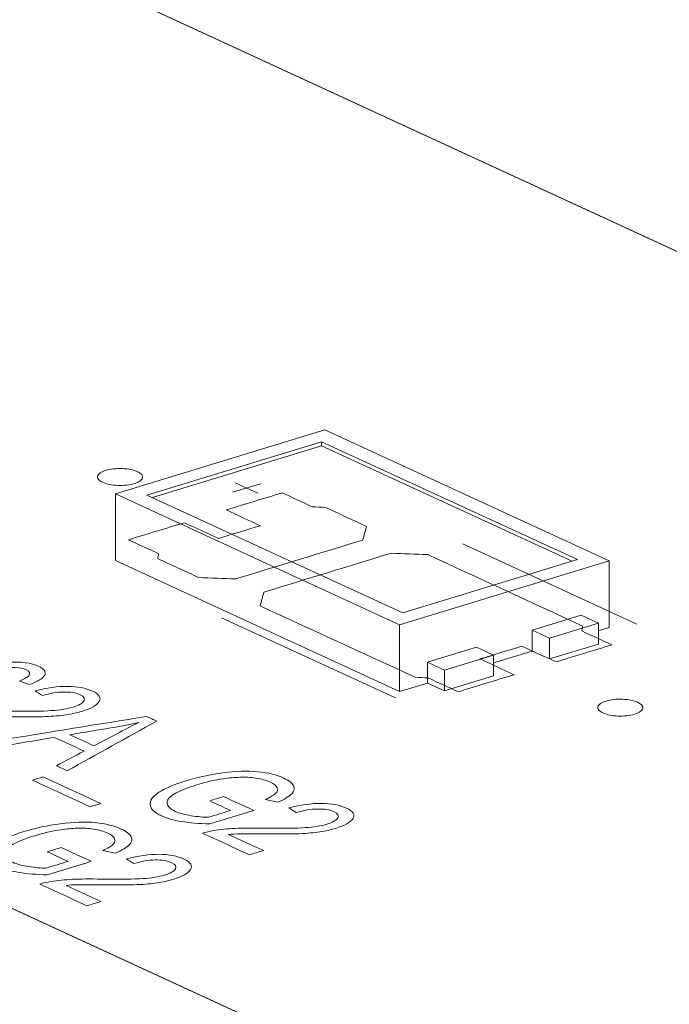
# Model space of a CAD drawing. Header units: inches. Extents: x -36 to 647, y 177 to 609.
# Tile 22 of 123: x 147.63 to 154.84, y 328.23 to 339.17. Entities that reach past the tile are written whole.
import ezdxf

# ---------------------------------------------------------------- set-up
doc = ezdxf.new("R2010")
doc.units = ezdxf.units.IN
doc.header["$MEASUREMENT"] = 0
doc.layers.add('1', color=7, linetype='Continuous')

# ---------------------------------------------------------------- blocks, each defined once
blk = doc.blocks.new('block 3516')
at = {"layer": '1', "color": 155, "lineweight": 18, "true_color": 0x4c7299}
blk.add_lwpolyline([(153.319, 332.391), (153.509, 332.303)], dxfattribs=at)
blk = doc.blocks.new('block 3742')
at = {"layer": '1', "color": 155, "lineweight": 18, "true_color": 0x4c7299}
blk.add_lwpolyline([(151.882, 332.582), (149.041, 333.892)], dxfattribs=at)
blk = doc.blocks.new('block 3743')
at = {"layer": '1', "color": 155, "lineweight": 18, "true_color": 0x4c7299}
blk.add_lwpolyline([(153.821, 333.175), (151.882, 332.582)], dxfattribs=at)
blk = doc.blocks.new('block 3744')
at = {"layer": '1', "color": 155, "lineweight": 18, "true_color": 0x4c7299}
blk.add_lwpolyline([(150.98, 334.485), (153.821, 333.175)], dxfattribs=at)
blk = doc.blocks.new('block 3745')
at = {"layer": '1', "color": 155, "lineweight": 18, "true_color": 0x4c7299}
blk.add_lwpolyline([(151.017, 334.617), (148.69, 333.906)], dxfattribs=at)
blk = doc.blocks.new('block 3746')
at = {"layer": '1', "color": 155, "lineweight": 18, "true_color": 0x4c7299}
blk.add_lwpolyline([(148.69, 333.906), (151.846, 332.45)], dxfattribs=at)
blk = doc.blocks.new('block 3747')
at = {"layer": '1', "color": 155, "lineweight": 18, "true_color": 0x4c7299}
blk.add_lwpolyline([(151.846, 332.45), (154.173, 333.161)], dxfattribs=at)
blk = doc.blocks.new('block 3748')
at = {"layer": '1', "color": 155, "lineweight": 18, "true_color": 0x4c7299}
blk.add_lwpolyline([(149.041, 333.892), (150.98, 334.485)], dxfattribs=at)
blk = doc.blocks.new('block 3749')
at = {"layer": '1', "color": 155, "lineweight": 18, "true_color": 0x4c7299}
blk.add_lwpolyline([(152.345, 331.948), (152.156, 332.035)], dxfattribs=at)
blk = doc.blocks.new('block 3750')
at = {"layer": '1', "color": 155, "lineweight": 18, "true_color": 0x4c7299}
blk.add_lwpolyline([(154.173, 333.161), (151.017, 334.617)], dxfattribs=at)
blk = doc.blocks.new('block 3751')
at = {"layer": '1', "color": 155, "lineweight": 18, "true_color": 0x4c7299}
blk.add_lwpolyline([(152.699, 332.201), (152.888, 332.114)], dxfattribs=at)
blk = doc.blocks.new('block 3752')
at = {"layer": '1', "color": 155, "lineweight": 18, "true_color": 0x4c7299}
blk.add_lwpolyline([(152.888, 332.114), (152.345, 331.948)], dxfattribs=at)
blk = doc.blocks.new('block 3753')
at = {"layer": '1', "color": 155, "lineweight": 18, "true_color": 0x4c7299}
blk.add_lwpolyline([(154.052, 332.469), (153.862, 332.556)], dxfattribs=at)
blk = doc.blocks.new('block 3754')
at = {"layer": '1', "color": 155, "lineweight": 18, "true_color": 0x4c7299}
blk.add_lwpolyline([(153.509, 332.303), (154.052, 332.469)], dxfattribs=at)
blk = doc.blocks.new('block 3925')
at = {"layer": '1', "color": 155, "lineweight": 18, "true_color": 0x4c7299}
blk.add_lwpolyline([(128.604, 348.741), (194.345, 318.415)], dxfattribs=at)
blk = doc.blocks.new('block 3937')
at = {"layer": '1', "color": 155, "lineweight": 18, "true_color": 0x4c7299}
blk.add_lwpolyline([(187.542, 310.849), (104.497, 349.157)], dxfattribs=at)
blk = doc.blocks.new('block 4925')
at = {"layer": '1', "color": 155, "lineweight": 18, "true_color": 0x4c7299}
blk.add_lwpolyline([(154.173, 333.161), (154.173, 332.419)], dxfattribs=at)
blk = doc.blocks.new('block 4926')
at = {"layer": '1', "color": 155, "lineweight": 18, "true_color": 0x4c7299}
blk.add_lwpolyline([(150.98, 334.438), (150.98, 334.485)], dxfattribs=at)
blk = doc.blocks.new('block 4927')
at = {"layer": '1', "color": 155, "lineweight": 18, "true_color": 0x4c7299}
blk.add_lwpolyline([(148.69, 333.906), (148.69, 333.164)], dxfattribs=at)
blk = doc.blocks.new('block 4928')
at = {"layer": '1', "color": 155, "lineweight": 18, "true_color": 0x4c7299}
blk.add_lwpolyline([(151.846, 332.45), (151.846, 331.709)], dxfattribs=at)
blk = doc.blocks.new('block 4929')
at = {"layer": '1', "color": 155, "lineweight": 18, "true_color": 0x4c7299}
blk.add_lwpolyline([(149.102, 333.864), (150.98, 334.438)], dxfattribs=at)
blk = doc.blocks.new('block 4930')
at = {"layer": '1', "color": 155, "lineweight": 18, "true_color": 0x4c7299}
blk.add_lwpolyline([(150.98, 334.438), (153.761, 333.156)], dxfattribs=at)
blk = doc.blocks.new('block 4931')
at = {"layer": '1', "color": 155, "lineweight": 18, "true_color": 0x4c7299}
blk.add_lwpolyline([(152.156, 332.035), (152.156, 331.803)], dxfattribs=at)
blk = doc.blocks.new('block 4932')
at = {"layer": '1', "color": 155, "lineweight": 18, "true_color": 0x4c7299}
blk.add_lwpolyline([(153.319, 332.391), (153.319, 332.159)], dxfattribs=at)
blk = doc.blocks.new('block 4933')
at = {"layer": '1', "color": 155, "lineweight": 18, "true_color": 0x4c7299}
blk.add_lwpolyline([(152.345, 331.948), (152.345, 331.716)], dxfattribs=at)
blk = doc.blocks.new('block 4934')
at = {"layer": '1', "color": 155, "lineweight": 18, "true_color": 0x4c7299}
blk.add_lwpolyline([(152.888, 332.114), (152.888, 331.882)], dxfattribs=at)
blk = doc.blocks.new('block 4935')
at = {"layer": '1', "color": 155, "lineweight": 18, "true_color": 0x4c7299}
blk.add_lwpolyline([(152.156, 332.035), (152.699, 332.201)], dxfattribs=at)
blk = doc.blocks.new('block 4936')
at = {"layer": '1', "color": 155, "lineweight": 18, "true_color": 0x4c7299}
blk.add_lwpolyline([(153.509, 332.303), (153.509, 332.071)], dxfattribs=at)
blk = doc.blocks.new('block 4937')
at = {"layer": '1', "color": 155, "lineweight": 18, "true_color": 0x4c7299}
blk.add_lwpolyline([(154.052, 332.469), (154.052, 332.237)], dxfattribs=at)
blk = doc.blocks.new('block 4938')
at = {"layer": '1', "color": 155, "lineweight": 18, "true_color": 0x4c7299}
blk.add_lwpolyline([(153.862, 332.556), (153.319, 332.391)], dxfattribs=at)
blk = doc.blocks.new('block 4939')
at = {"layer": '1', "color": 155, "lineweight": 18, "true_color": 0x4c7299}
blk.add_lwpolyline([(152.888, 331.882), (152.345, 331.716)], dxfattribs=at)
blk = doc.blocks.new('block 4940')
at = {"layer": '1', "color": 155, "lineweight": 18, "true_color": 0x4c7299}
blk.add_lwpolyline([(153.509, 332.071), (154.052, 332.237)], dxfattribs=at)
blk = doc.blocks.new('block 4941')
at = {"layer": '1', "color": 155, "lineweight": 18, "true_color": 0x4c7299}
blk.add_lwpolyline([(152.345, 331.716), (152.156, 331.803)], dxfattribs=at)
blk = doc.blocks.new('block 4942')
at = {"layer": '1', "color": 155, "lineweight": 18, "true_color": 0x4c7299}
blk.add_lwpolyline([(153.319, 332.159), (153.509, 332.071)], dxfattribs=at)
blk = doc.blocks.new('block 4943')
at = {"layer": '1', "color": 155, "lineweight": 18, "true_color": 0x4c7299}
blk.add_lwpolyline([(148.69, 333.164), (151.846, 331.709)], dxfattribs=at)
blk = doc.blocks.new('block 4944')
at = {"layer": '1', "color": 155, "lineweight": 18, "true_color": 0x4c7299}
blk.add_lwpolyline([(151.846, 331.709), (152.156, 331.803)], dxfattribs=at)
blk = doc.blocks.new('block 4945')
at = {"layer": '1', "color": 155, "lineweight": 18, "true_color": 0x4c7299}
blk.add_lwpolyline([(154.052, 332.383), (154.173, 332.419)], dxfattribs=at)
blk = doc.blocks.new('block 4946')
at = {"layer": '1', "color": 155, "lineweight": 18, "true_color": 0x4c7299}
blk.add_lwpolyline([(152.888, 332.027), (153.319, 332.159)], dxfattribs=at)
blk = doc.blocks.new('block 5850')
at = {"layer": '1', "color": 18, "lineweight": 13, "true_color": 0x4c0000}
blk.add_lwpolyline([(151.8, 331.639), (149.869, 332.53)], dxfattribs=at)
blk = doc.blocks.new('block 5857')
at = {"layer": '1', "color": 18, "lineweight": 13, "true_color": 0x4c0000}
blk.add_lwpolyline([(187.542, 310.849), (104.497, 349.157)], dxfattribs=at)
blk = doc.blocks.new('block 5868')
at = {"layer": '1', "color": 18, "lineweight": 13, "true_color": 0x4c0000}
blk.add_lwpolyline([(151.8, 331.639), (149.869, 332.53)], dxfattribs=at)
blk = doc.blocks.new('block 5890')
at = {"layer": '1', "color": 18, "lineweight": 13, "true_color": 0x4c0000}
blk.add_lwpolyline([(187.542, 310.849), (104.497, 349.157)], dxfattribs=at)
blk = doc.blocks.new('block 6055')
at = {"layer": '1', "color": 18, "lineweight": 13, "true_color": 0x4c0000}
blk.add_lwpolyline([(111.299, 356.724), (194.345, 318.415)], dxfattribs=at)
blk = doc.blocks.new('block 6056')
at = {"layer": '1', "color": 18, "lineweight": 13, "true_color": 0x4c0000}
blk.add_lwpolyline([(111.299, 356.724), (194.345, 318.415)], dxfattribs=at)
blk = doc.blocks.new('block 6141')
at = {"layer": '1', "color": 18, "lineweight": 13, "true_color": 0x4c0000}
blk.add_lwpolyline([(149.99, 333.923), (150.3, 334.018)], dxfattribs=at)
blk = doc.blocks.new('block 6151')
at = {"layer": '1', "color": 18, "lineweight": 13, "true_color": 0x4c0000}
blk.add_lwpolyline([(150.019, 334.028), (150.271, 333.912)], dxfattribs=at)
blk = doc.blocks.new('block 6178')
at = {"layer": '1', "color": 18, "lineweight": 13, "true_color": 0x4c0000}
blk.add_lwpolyline([(154.479, 332.457), (152.547, 333.349)], dxfattribs=at)
blk = doc.blocks.new('block 6179')
at = {"layer": '1', "color": 18, "lineweight": 13, "true_color": 0x4c0000}
blk.add_lwpolyline([(154.479, 332.457), (152.547, 333.349)], dxfattribs=at)
blk = doc.blocks.new('block 6181')
at = {"layer": '1', "color": 18, "lineweight": 13, "true_color": 0x4c0000}
blk.add_lwpolyline([(149.99, 333.923), (150.3, 334.018)], dxfattribs=at)
blk = doc.blocks.new('block 6198')
at = {"layer": '1', "color": 18, "lineweight": 13, "true_color": 0x4c0000}
blk.add_lwpolyline([(150.019, 334.028), (150.271, 333.912)], dxfattribs=at)
blk = doc.blocks.new('block 9164')
at = {"layer": '1', "color": 18, "lineweight": 13, "true_color": 0x4c0000}
for points in [[(192.489, 308.567), (191.013, 309.248), (190.515, 309.579), (191.311, 309.913), (191.153, 310.786), (189.018, 311.138), (187.099, 311.053), (185.623, 311.734), (173.818, 317.18), (126.597, 338.962)], [(128.382, 348.844), (175.603, 327.061), (187.409, 321.615), (193.311, 318.892)]]:
    blk.add_lwpolyline(points, dxfattribs=at)
blk = doc.blocks.new('block 9185')
at = {"layer": '1', "color": 18, "lineweight": 13, "true_color": 0x4c0000}
blk.add_open_spline([(153.582, 332.038), (153.789, 332.102), (153.996, 332.165), (154.203, 332.228), (154.091, 332.279), (153.98, 332.331), (153.868, 332.382), (153.871, 332.401), (153.875, 332.419), (153.878, 332.437), (153.305, 332.702), (152.732, 332.966), (152.159, 333.23), (152.024, 333.235), (151.888, 333.241), (151.753, 333.246), (151.281, 333.102), (150.81, 332.958), (150.338, 332.814), (150.325, 332.763), (150.311, 332.712), (150.298, 332.661), (150.871, 332.397), (151.444, 332.133), (152.017, 331.869), (152.065, 331.866), (152.113, 331.864), (152.162, 331.861), (152.273, 331.81), (152.385, 331.758), (152.496, 331.707), (152.703, 331.77), (152.91, 331.833), (153.117, 331.896), (152.991, 331.954), (152.864, 332.013), (152.738, 332.071), (152.893, 332.118), (153.048, 332.166), (153.204, 332.213), (153.33, 332.155), (153.456, 332.097), (153.582, 332.038)], degree=3, knots=[0, 0, 0, 0, 1, 1, 1, 2, 2, 2, 3, 3, 3, 4, 4, 4, 5, 5, 5, 6, 6, 6, 7, 7, 7, 8, 8, 8, 9, 9, 9, 10, 10, 10, 11, 11, 11, 12, 12, 12, 13, 13, 13, 14, 14, 14, 14], dxfattribs=at)
blk = doc.blocks.new('block 9227')
at = {"layer": '1', "color": 18, "lineweight": 13, "true_color": 0x4c0000}
blk.add_open_spline([(153.582, 332.038), (153.789, 332.102), (153.996, 332.165), (154.203, 332.228), (154.091, 332.279), (153.98, 332.331), (153.868, 332.382), (153.871, 332.401), (153.875, 332.419), (153.878, 332.437), (153.305, 332.702), (152.732, 332.966), (152.159, 333.23), (152.024, 333.235), (151.888, 333.241), (151.753, 333.246), (151.281, 333.102), (150.81, 332.958), (150.338, 332.814), (150.325, 332.763), (150.311, 332.712), (150.298, 332.661), (150.871, 332.397), (151.444, 332.133), (152.017, 331.869), (152.065, 331.866), (152.113, 331.864), (152.162, 331.861), (152.273, 331.81), (152.385, 331.758), (152.496, 331.707), (152.703, 331.77), (152.91, 331.833), (153.117, 331.896), (152.991, 331.954), (152.864, 332.013), (152.738, 332.071), (152.893, 332.118), (153.048, 332.166), (153.204, 332.213), (153.33, 332.155), (153.456, 332.097), (153.582, 332.038)], degree=3, knots=[0, 0, 0, 0, 1, 1, 1, 2, 2, 2, 3, 3, 3, 4, 4, 4, 5, 5, 5, 6, 6, 6, 7, 7, 7, 8, 8, 8, 9, 9, 9, 10, 10, 10, 11, 11, 11, 12, 12, 12, 13, 13, 13, 14, 14, 14, 14], dxfattribs=at)
blk = doc.blocks.new('block 9272')
at = {"layer": '1', "color": 18, "lineweight": 13, "true_color": 0x4c0000}
blk.add_open_spline([(153.582, 332.038), (153.789, 332.102), (153.996, 332.165), (154.203, 332.228), (154.091, 332.279), (153.98, 332.331), (153.868, 332.382), (153.871, 332.401), (153.875, 332.419), (153.878, 332.437), (153.305, 332.702), (152.732, 332.966), (152.159, 333.23), (152.024, 333.235), (151.888, 333.241), (151.753, 333.246), (151.281, 333.102), (150.81, 332.958), (150.338, 332.814), (150.325, 332.763), (150.311, 332.712), (150.298, 332.661), (150.871, 332.397), (151.444, 332.133), (152.017, 331.869), (152.065, 331.866), (152.113, 331.864), (152.162, 331.861), (152.273, 331.81), (152.385, 331.758), (152.496, 331.707), (152.703, 331.77), (152.91, 331.833), (153.117, 331.896), (152.991, 331.954), (152.864, 332.013), (152.738, 332.071), (152.893, 332.118), (153.048, 332.166), (153.204, 332.213), (153.33, 332.155), (153.456, 332.097), (153.582, 332.038)], degree=3, knots=[0, 0, 0, 0, 1, 1, 1, 2, 2, 2, 3, 3, 3, 4, 4, 4, 5, 5, 5, 6, 6, 6, 7, 7, 7, 8, 8, 8, 9, 9, 9, 10, 10, 10, 11, 11, 11, 12, 12, 12, 13, 13, 13, 14, 14, 14, 14], dxfattribs=at)
blk = doc.blocks.new('block 9398')
at = {"layer": '1', "color": 18, "lineweight": 13, "true_color": 0x4c0000}
blk.add_open_spline([(151.478, 333.544), (151.464, 333.494), (151.451, 333.443), (151.438, 333.392), (150.966, 333.248), (150.494, 333.104), (150.023, 332.96), (149.887, 332.965), (149.752, 332.97), (149.616, 332.976), (149.464, 333.046), (149.312, 333.116), (149.16, 333.186), (149.163, 333.204), (149.167, 333.223), (149.17, 333.241), (149.058, 333.292), (148.947, 333.344), (148.835, 333.395), (149.042, 333.459), (149.249, 333.522), (149.456, 333.585), (149.582, 333.527), (149.708, 333.469), (149.835, 333.41), (149.99, 333.458), (150.145, 333.505), (150.3, 333.552), (150.174, 333.611), (150.047, 333.669), (149.921, 333.727), (150.128, 333.79), (150.335, 333.854), (150.542, 333.917), (150.653, 333.865), (150.765, 333.814), (150.876, 333.762), (150.925, 333.76), (150.973, 333.757), (151.022, 333.755), (151.174, 333.685), (151.326, 333.615), (151.478, 333.544)], degree=3, knots=[0, 0, 0, 0, 1, 1, 1, 2, 2, 2, 3, 3, 3, 4, 4, 4, 5, 5, 5, 6, 6, 6, 7, 7, 7, 8, 8, 8, 9, 9, 9, 10, 10, 10, 11, 11, 11, 12, 12, 12, 13, 13, 13, 14, 14, 14, 14], dxfattribs=at)
blk = doc.blocks.new('block 9403')
at = {"layer": '1', "color": 18, "lineweight": 13, "true_color": 0x4c0000}
blk.add_open_spline([(151.478, 333.544), (151.464, 333.494), (151.451, 333.443), (151.438, 333.392), (150.966, 333.248), (150.494, 333.104), (150.023, 332.96), (149.887, 332.965), (149.752, 332.97), (149.616, 332.976), (149.464, 333.046), (149.312, 333.116), (149.16, 333.186), (149.163, 333.204), (149.167, 333.223), (149.17, 333.241), (149.058, 333.292), (148.947, 333.344), (148.835, 333.395), (149.042, 333.459), (149.249, 333.522), (149.456, 333.585), (149.582, 333.527), (149.708, 333.469), (149.835, 333.41), (149.99, 333.458), (150.145, 333.505), (150.3, 333.552), (150.174, 333.611), (150.047, 333.669), (149.921, 333.727), (150.128, 333.79), (150.335, 333.854), (150.542, 333.917), (150.653, 333.865), (150.765, 333.814), (150.876, 333.762), (150.925, 333.76), (150.973, 333.757), (151.022, 333.755), (151.174, 333.685), (151.326, 333.615), (151.478, 333.544)], degree=3, knots=[0, 0, 0, 0, 1, 1, 1, 2, 2, 2, 3, 3, 3, 4, 4, 4, 5, 5, 5, 6, 6, 6, 7, 7, 7, 8, 8, 8, 9, 9, 9, 10, 10, 10, 11, 11, 11, 12, 12, 12, 13, 13, 13, 14, 14, 14, 14], dxfattribs=at)
blk = doc.blocks.new('block 9464')
at = {"layer": '1', "color": 18, "lineweight": 13, "true_color": 0x4c0000}
blk.add_open_spline([(153.582, 332.038), (153.789, 332.102), (153.996, 332.165), (154.203, 332.228), (154.091, 332.279), (153.98, 332.331), (153.868, 332.382), (153.871, 332.401), (153.875, 332.419), (153.878, 332.437), (153.305, 332.702), (152.732, 332.966), (152.159, 333.23), (152.024, 333.235), (151.888, 333.241), (151.753, 333.246), (151.281, 333.102), (150.81, 332.958), (150.338, 332.814), (150.325, 332.763), (150.311, 332.712), (150.298, 332.661), (150.871, 332.397), (151.444, 332.133), (152.017, 331.869), (152.065, 331.866), (152.113, 331.864), (152.162, 331.861), (152.273, 331.81), (152.385, 331.758), (152.496, 331.707), (152.703, 331.77), (152.91, 331.833), (153.117, 331.896), (152.991, 331.954), (152.864, 332.013), (152.738, 332.071), (152.893, 332.118), (153.048, 332.166), (153.204, 332.213), (153.33, 332.155), (153.456, 332.097), (153.582, 332.038)], degree=3, knots=[0, 0, 0, 0, 1, 1, 1, 2, 2, 2, 3, 3, 3, 4, 4, 4, 5, 5, 5, 6, 6, 6, 7, 7, 7, 8, 8, 8, 9, 9, 9, 10, 10, 10, 11, 11, 11, 12, 12, 12, 13, 13, 13, 14, 14, 14, 14], dxfattribs=at)
blk = doc.blocks.new('block 9473')
at = {"layer": '1', "color": 18, "lineweight": 13, "true_color": 0x4c0000}
blk.add_open_spline([(151.478, 333.544), (151.464, 333.494), (151.451, 333.443), (151.438, 333.392), (150.966, 333.248), (150.494, 333.104), (150.023, 332.96), (149.887, 332.965), (149.752, 332.97), (149.616, 332.976), (149.464, 333.046), (149.312, 333.116), (149.16, 333.186), (149.163, 333.204), (149.167, 333.223), (149.17, 333.241), (149.058, 333.292), (148.947, 333.344), (148.835, 333.395), (149.042, 333.459), (149.249, 333.522), (149.456, 333.585), (149.582, 333.527), (149.708, 333.469), (149.835, 333.41), (149.99, 333.458), (150.145, 333.505), (150.3, 333.552), (150.174, 333.611), (150.047, 333.669), (149.921, 333.727), (150.128, 333.79), (150.335, 333.854), (150.542, 333.917), (150.653, 333.865), (150.765, 333.814), (150.876, 333.762), (150.925, 333.76), (150.973, 333.757), (151.022, 333.755), (151.174, 333.685), (151.326, 333.615), (151.478, 333.544)], degree=3, knots=[0, 0, 0, 0, 1, 1, 1, 2, 2, 2, 3, 3, 3, 4, 4, 4, 5, 5, 5, 6, 6, 6, 7, 7, 7, 8, 8, 8, 9, 9, 9, 10, 10, 10, 11, 11, 11, 12, 12, 12, 13, 13, 13, 14, 14, 14, 14], dxfattribs=at)
blk = doc.blocks.new('block 9501')
at = {"layer": '1', "color": 18, "lineweight": 13, "true_color": 0x4c0000}
blk.add_open_spline([(151.478, 333.544), (151.464, 333.494), (151.451, 333.443), (151.438, 333.392), (150.966, 333.248), (150.494, 333.104), (150.023, 332.96), (149.887, 332.965), (149.752, 332.97), (149.616, 332.976), (149.464, 333.046), (149.312, 333.116), (149.16, 333.186), (149.163, 333.204), (149.167, 333.223), (149.17, 333.241), (149.058, 333.292), (148.947, 333.344), (148.835, 333.395), (149.042, 333.459), (149.249, 333.522), (149.456, 333.585), (149.582, 333.527), (149.708, 333.469), (149.835, 333.41), (149.99, 333.458), (150.145, 333.505), (150.3, 333.552), (150.174, 333.611), (150.047, 333.669), (149.921, 333.727), (150.128, 333.79), (150.335, 333.854), (150.542, 333.917), (150.653, 333.865), (150.765, 333.814), (150.876, 333.762), (150.925, 333.76), (150.973, 333.757), (151.022, 333.755), (151.174, 333.685), (151.326, 333.615), (151.478, 333.544)], degree=3, knots=[0, 0, 0, 0, 1, 1, 1, 2, 2, 2, 3, 3, 3, 4, 4, 4, 5, 5, 5, 6, 6, 6, 7, 7, 7, 8, 8, 8, 9, 9, 9, 10, 10, 10, 11, 11, 11, 12, 12, 12, 13, 13, 13, 14, 14, 14, 14], dxfattribs=at)
blk = doc.blocks.new('block 9548')
at = {"layer": '1', "color": 18, "lineweight": 13, "true_color": 0x4c0000}
for points in [[(192.489, 308.567), (191.013, 309.248), (190.515, 309.579), (191.311, 309.913), (191.153, 310.786), (189.018, 311.138), (187.099, 311.053), (185.623, 311.734), (173.818, 317.18), (126.597, 338.962)], [(128.382, 348.844), (175.603, 327.061), (187.409, 321.615), (193.311, 318.892)]]:
    blk.add_lwpolyline(points, dxfattribs=at)
blk = doc.blocks.new('block 9650')
at = {"layer": '1', "color": 18, "lineweight": 13, "true_color": 0x4c0000}
blk.add_open_spline([(147.905, 331.892), (147.886, 331.856), (147.83, 331.821), (147.735, 331.786), (147.699, 331.799), (147.662, 331.813), (147.626, 331.826), (147.681, 331.85), (147.715, 331.869), (147.728, 331.885), (147.748, 331.912), (147.739, 331.933), (147.7, 331.951), (147.67, 331.965), (147.628, 331.974), (147.576, 331.975), (147.508, 331.978), (147.43, 331.973), (147.341, 331.959), (147.252, 331.945), (147.141, 331.919), (147.009, 331.879), (147.091, 331.886), (147.164, 331.886), (147.227, 331.879), (147.289, 331.873), (147.339, 331.861), (147.376, 331.844), (147.44, 331.814), (147.456, 331.777), (147.421, 331.731), (147.387, 331.686), (147.307, 331.644), (147.182, 331.606), (147.099, 331.58), (147.011, 331.562), (146.919, 331.55), (146.827, 331.538), (146.743, 331.535), (146.668, 331.541), (146.592, 331.546), (146.531, 331.56), (146.484, 331.582), (146.403, 331.619), (146.387, 331.665), (146.435, 331.719), (146.484, 331.772), (146.622, 331.834), (146.849, 331.904), (147.104, 331.982), (147.318, 332.025), (147.49, 332.035), (147.64, 332.043), (147.756, 332.028), (147.839, 331.989), (147.901, 331.961), (147.923, 331.928), (147.905, 331.892)], degree=3, knots=[0, 0, 0, 0, 1, 1, 1, 2, 2, 2, 3, 3, 3, 4, 4, 4, 5, 5, 5, 6, 6, 6, 7, 7, 7, 8, 8, 8, 9, 9, 9, 10, 10, 10, 11, 11, 11, 12, 12, 12, 13, 13, 13, 14, 14, 14, 15, 15, 15, 16, 16, 16, 17, 17, 17, 18, 18, 18, 19, 19, 19, 19], dxfattribs=at)
blk = doc.blocks.new('block 9657')
at = {"layer": '1', "color": 18, "lineweight": 13, "true_color": 0x4c0000}
blk.add_open_spline([(148.411, 330.429), (148.197, 330.528), (147.983, 330.627), (147.769, 330.726), (147.808, 330.738), (147.847, 330.749), (147.886, 330.761), (148.1, 330.663), (148.314, 330.564), (148.528, 330.465), (148.489, 330.453), (148.45, 330.441), (148.411, 330.429)], degree=3, knots=[0, 0, 0, 0, 1, 1, 1, 2, 2, 2, 3, 3, 3, 4, 4, 4, 4], dxfattribs=at)
blk = doc.blocks.new('block 9658')
at = {"layer": '1', "color": 18, "lineweight": 13, "true_color": 0x4c0000}
blk.add_open_spline([(148.142, 329.555), (148.271, 329.496), (148.4, 329.436), (148.529, 329.377), (148.477, 329.361), (148.426, 329.345), (148.374, 329.329), (148.2, 329.409), (148.026, 329.49), (147.852, 329.57), (147.89, 329.582), (147.932, 329.592), (147.976, 329.599), (148.049, 329.611), (148.128, 329.619), (148.215, 329.623), (148.302, 329.627), (148.411, 329.628), (148.541, 329.626), (148.745, 329.622), (148.896, 329.624), (148.995, 329.631), (149.094, 329.638), (149.173, 329.651), (149.235, 329.669), (149.299, 329.689), (149.339, 329.712), (149.356, 329.738), (149.373, 329.764), (149.359, 329.787), (149.315, 329.808), (149.268, 329.829), (149.207, 329.839), (149.132, 329.838), (149.058, 329.837), (148.979, 329.823), (148.896, 329.798), (148.868, 329.815), (148.84, 329.832), (148.813, 329.849), (148.944, 329.884), (149.064, 329.901), (149.174, 329.901), (149.284, 329.9), (149.376, 329.882), (149.451, 329.848), (149.526, 329.813), (149.551, 329.774), (149.525, 329.733), (149.499, 329.691), (149.434, 329.654), (149.331, 329.622), (149.278, 329.606), (149.219, 329.593), (149.155, 329.584), (149.092, 329.574), (149.017, 329.568), (148.93, 329.564), (148.844, 329.561), (148.717, 329.56), (148.549, 329.562), (148.409, 329.564), (148.316, 329.564), (148.271, 329.563), (148.225, 329.562), (148.182, 329.559), (148.142, 329.555)], degree=3, knots=[0, 0, 0, 0, 1, 1, 1, 2, 2, 2, 3, 3, 3, 4, 4, 4, 5, 5, 5, 6, 6, 6, 7, 7, 7, 8, 8, 8, 9, 9, 9, 10, 10, 10, 11, 11, 11, 12, 12, 12, 13, 13, 13, 14, 14, 14, 15, 15, 15, 16, 16, 16, 17, 17, 17, 18, 18, 18, 19, 19, 19, 20, 20, 20, 21, 21, 21, 22, 22, 22, 22], dxfattribs=at)
blk = doc.blocks.new('block 9666')
at = {"layer": '1', "color": 18, "lineweight": 13, "true_color": 0x4c0000}
blk.add_open_spline([(147.127, 331.422), (147.256, 331.362), (147.385, 331.303), (147.514, 331.243), (147.463, 331.227), (147.411, 331.211), (147.359, 331.196), (147.185, 331.276), (147.011, 331.356), (146.837, 331.436), (146.875, 331.448), (146.917, 331.458), (146.961, 331.465), (147.034, 331.477), (147.113, 331.485), (147.2, 331.49), (147.287, 331.494), (147.396, 331.494), (147.527, 331.492), (147.73, 331.488), (147.881, 331.49), (147.98, 331.497), (148.079, 331.504), (148.159, 331.517), (148.22, 331.536), (148.284, 331.555), (148.324, 331.578), (148.341, 331.604), (148.358, 331.63), (148.344, 331.654), (148.3, 331.674), (148.253, 331.696), (148.192, 331.706), (148.118, 331.704), (148.043, 331.703), (147.964, 331.69), (147.881, 331.665), (147.853, 331.682), (147.826, 331.699), (147.798, 331.716), (147.929, 331.75), (148.05, 331.768), (148.159, 331.767), (148.269, 331.766), (148.361, 331.749), (148.436, 331.714), (148.511, 331.679), (148.536, 331.641), (148.51, 331.599), (148.484, 331.557), (148.419, 331.52), (148.316, 331.489), (148.263, 331.473), (148.204, 331.46), (148.141, 331.45), (148.077, 331.441), (148.002, 331.434), (147.915, 331.431), (147.829, 331.427), (147.702, 331.427), (147.534, 331.429), (147.394, 331.43), (147.301, 331.431), (147.256, 331.43), (147.211, 331.428), (147.167, 331.426), (147.127, 331.422)], degree=3, knots=[0, 0, 0, 0, 1, 1, 1, 2, 2, 2, 3, 3, 3, 4, 4, 4, 5, 5, 5, 6, 6, 6, 7, 7, 7, 8, 8, 8, 9, 9, 9, 10, 10, 10, 11, 11, 11, 12, 12, 12, 13, 13, 13, 14, 14, 14, 15, 15, 15, 16, 16, 16, 17, 17, 17, 18, 18, 18, 19, 19, 19, 20, 20, 20, 21, 21, 21, 22, 22, 22, 22], dxfattribs=at)
blk = doc.blocks.new('block 9674')
at = {"layer": '1', "color": 18, "lineweight": 13, "true_color": 0x4c0000}
blk.add_open_spline([(149.969, 330.388), (149.891, 330.424), (149.814, 330.46), (149.737, 330.495), (149.788, 330.511), (149.84, 330.527), (149.891, 330.543), (150.003, 330.491), (150.115, 330.44), (150.226, 330.389), (150.063, 330.339), (149.9, 330.289), (149.737, 330.239), (149.617, 330.242), (149.513, 330.251), (149.424, 330.265), (149.335, 330.28), (149.262, 330.301), (149.204, 330.327), (149.127, 330.363), (149.084, 330.404), (149.076, 330.45), (149.069, 330.496), (149.101, 330.543), (149.174, 330.59), (149.246, 330.636), (149.347, 330.68), (149.477, 330.719), (149.605, 330.759), (149.741, 330.788), (149.884, 330.807), (150.028, 330.826), (150.156, 330.83), (150.271, 330.819), (150.385, 330.807), (150.482, 330.784), (150.56, 330.747), (150.617, 330.721), (150.653, 330.693), (150.668, 330.662), (150.683, 330.631), (150.677, 330.601), (150.648, 330.572), (150.619, 330.543), (150.567, 330.512), (150.492, 330.479), (150.446, 330.489), (150.4, 330.499), (150.354, 330.509), (150.41, 330.535), (150.448, 330.558), (150.468, 330.578), (150.489, 330.598), (150.495, 330.619), (150.485, 330.641), (150.475, 330.663), (150.451, 330.683), (150.411, 330.701), (150.363, 330.724), (150.31, 330.739), (150.251, 330.748), (150.192, 330.756), (150.132, 330.759), (150.071, 330.757), (150.01, 330.755), (149.95, 330.749), (149.89, 330.74), (149.789, 330.725), (149.69, 330.702), (149.595, 330.673), (149.478, 330.637), (149.392, 330.602), (149.336, 330.566), (149.281, 330.531), (149.258, 330.497), (149.266, 330.464), (149.274, 330.43), (149.304, 330.402), (149.356, 330.378), (149.401, 330.357), (149.46, 330.341), (149.532, 330.33), (149.604, 330.319), (149.668, 330.313), (149.723, 330.313), (149.805, 330.338), (149.887, 330.363), (149.969, 330.388)], degree=3, knots=[0, 0, 0, 0, 1, 1, 1, 2, 2, 2, 3, 3, 3, 4, 4, 4, 5, 5, 5, 6, 6, 6, 7, 7, 7, 8, 8, 8, 9, 9, 9, 10, 10, 10, 11, 11, 11, 12, 12, 12, 13, 13, 13, 14, 14, 14, 15, 15, 15, 16, 16, 16, 17, 17, 17, 18, 18, 18, 19, 19, 19, 20, 20, 20, 21, 21, 21, 22, 22, 22, 23, 23, 23, 24, 24, 24, 25, 25, 25, 26, 26, 26, 27, 27, 27, 28, 28, 28, 29, 29, 29, 29], dxfattribs=at)
blk = doc.blocks.new('block 9675')
at = {"layer": '1', "color": 18, "lineweight": 13, "true_color": 0x4c0000}
blk.add_open_spline([(147.526, 331.118), (147.489, 331.136), (147.452, 331.153), (147.415, 331.17), (147.956, 331.257), (148.496, 331.345), (149.037, 331.433), (149.074, 331.415), (149.112, 331.398), (149.15, 331.381), (148.818, 331.197), (148.486, 331.013), (148.154, 330.829), (148.114, 330.847), (148.074, 330.866), (148.035, 330.884), (148.137, 330.939), (148.24, 330.993), (148.342, 331.048), (148.232, 331.099), (148.122, 331.15), (148.012, 331.2), (147.85, 331.173), (147.688, 331.146), (147.526, 331.118)], degree=3, knots=[0, 0, 0, 0, 1, 1, 1, 2, 2, 2, 3, 3, 3, 4, 4, 4, 5, 5, 5, 6, 6, 6, 7, 7, 7, 8, 8, 8, 8], dxfattribs=at)
blk = doc.blocks.new('block 9676')
at = {"layer": '1', "color": 18, "lineweight": 13, "true_color": 0x4c0000}
blk.add_open_spline([(148.165, 329.822), (148.087, 329.858), (148.01, 329.893), (147.933, 329.929), (147.984, 329.945), (148.036, 329.961), (148.088, 329.976), (148.199, 329.925), (148.311, 329.874), (148.422, 329.823), (148.259, 329.773), (148.096, 329.723), (147.933, 329.673), (147.814, 329.676), (147.709, 329.685), (147.62, 329.699), (147.531, 329.714), (147.458, 329.734), (147.401, 329.761), (147.323, 329.797), (147.28, 329.838), (147.273, 329.884), (147.265, 329.93), (147.297, 329.976), (147.37, 330.023), (147.442, 330.07), (147.544, 330.114), (147.673, 330.153), (147.801, 330.192), (147.937, 330.222), (148.08, 330.241), (148.224, 330.26), (148.353, 330.264), (148.467, 330.253), (148.581, 330.241), (148.678, 330.217), (148.756, 330.181), (148.813, 330.155), (148.849, 330.126), (148.865, 330.096), (148.88, 330.065), (148.873, 330.035), (148.844, 330.006), (148.815, 329.977), (148.763, 329.946), (148.688, 329.913), (148.642, 329.923), (148.596, 329.933), (148.551, 329.943), (148.606, 329.969), (148.644, 329.992), (148.665, 330.012), (148.686, 330.031), (148.691, 330.052), (148.681, 330.075), (148.671, 330.097), (148.647, 330.117), (148.607, 330.135), (148.56, 330.157), (148.506, 330.173), (148.447, 330.181), (148.388, 330.19), (148.328, 330.193), (148.267, 330.191), (148.206, 330.189), (148.146, 330.183), (148.087, 330.174), (147.985, 330.159), (147.887, 330.136), (147.792, 330.107), (147.674, 330.071), (147.588, 330.035), (147.533, 330), (147.478, 329.965), (147.454, 329.93), (147.462, 329.897), (147.471, 329.864), (147.5, 329.836), (147.552, 329.812), (147.597, 329.791), (147.656, 329.775), (147.728, 329.764), (147.8, 329.753), (147.864, 329.747), (147.919, 329.747), (148.001, 329.772), (148.083, 329.797), (148.165, 329.822)], degree=3, knots=[0, 0, 0, 0, 1, 1, 1, 2, 2, 2, 3, 3, 3, 4, 4, 4, 5, 5, 5, 6, 6, 6, 7, 7, 7, 8, 8, 8, 9, 9, 9, 10, 10, 10, 11, 11, 11, 12, 12, 12, 13, 13, 13, 14, 14, 14, 15, 15, 15, 16, 16, 16, 17, 17, 17, 18, 18, 18, 19, 19, 19, 20, 20, 20, 21, 21, 21, 22, 22, 22, 23, 23, 23, 24, 24, 24, 25, 25, 25, 26, 26, 26, 27, 27, 27, 28, 28, 28, 29, 29, 29, 29], dxfattribs=at)
blk = doc.blocks.new('block 9695')
at = {"layer": '1', "color": 18, "lineweight": 13, "true_color": 0x4c0000}
blk.add_open_spline([(149.946, 330.121), (150.075, 330.062), (150.204, 330.002), (150.333, 329.943), (150.281, 329.927), (150.229, 329.911), (150.177, 329.895), (150.004, 329.976), (149.83, 330.056), (149.656, 330.136), (149.694, 330.148), (149.735, 330.158), (149.78, 330.165), (149.852, 330.177), (149.932, 330.185), (150.019, 330.189), (150.106, 330.193), (150.214, 330.194), (150.345, 330.192), (150.549, 330.188), (150.7, 330.19), (150.798, 330.197), (150.897, 330.204), (150.977, 330.217), (151.038, 330.236), (151.103, 330.255), (151.143, 330.278), (151.16, 330.304), (151.176, 330.33), (151.162, 330.354), (151.118, 330.374), (151.072, 330.396), (151.011, 330.405), (150.936, 330.404), (150.861, 330.403), (150.782, 330.39), (150.699, 330.364), (150.672, 330.381), (150.644, 330.399), (150.617, 330.416), (150.748, 330.45), (150.868, 330.467), (150.978, 330.467), (151.087, 330.466), (151.179, 330.448), (151.254, 330.414), (151.33, 330.379), (151.355, 330.341), (151.329, 330.299), (151.303, 330.257), (151.238, 330.22), (151.134, 330.189), (151.081, 330.172), (151.023, 330.16), (150.959, 330.15), (150.895, 330.14), (150.82, 330.134), (150.734, 330.13), (150.648, 330.127), (150.521, 330.126), (150.352, 330.128), (150.213, 330.13), (150.12, 330.131), (150.075, 330.129), (150.029, 330.128), (149.986, 330.125), (149.946, 330.121)], degree=3, knots=[0, 0, 0, 0, 1, 1, 1, 2, 2, 2, 3, 3, 3, 4, 4, 4, 5, 5, 5, 6, 6, 6, 7, 7, 7, 8, 8, 8, 9, 9, 9, 10, 10, 10, 11, 11, 11, 12, 12, 12, 13, 13, 13, 14, 14, 14, 15, 15, 15, 16, 16, 16, 17, 17, 17, 18, 18, 18, 19, 19, 19, 20, 20, 20, 21, 21, 21, 22, 22, 22, 22], dxfattribs=at)
blk = doc.blocks.new('block 9707')
at = {"layer": '1', "color": 18, "lineweight": 13, "true_color": 0x4c0000}
blk.add_open_spline([(148.658, 331.308), (148.5, 331.282), (148.342, 331.256), (148.184, 331.23), (148.274, 331.189), (148.363, 331.148), (148.452, 331.107), (148.546, 331.156), (148.641, 331.206), (148.735, 331.256), (148.821, 331.302), (148.893, 331.338), (148.952, 331.365), (148.858, 331.344), (148.76, 331.325), (148.658, 331.308)], degree=3, knots=[0, 0, 0, 0, 1, 1, 1, 2, 2, 2, 3, 3, 3, 4, 4, 4, 5, 5, 5, 5], dxfattribs=at)
blk = doc.blocks.new('block 9892')
at = {"layer": '1', "color": 18, "lineweight": 13, "true_color": 0x4c0000}
blk.add_lwpolyline([(154.139, 331.603), (154.158, 331.609), (154.178, 331.613), (154.201, 331.617), (154.224, 331.62), (154.248, 331.623), (154.273, 331.624), (154.323, 331.624), (154.347, 331.622), (154.371, 331.62), (154.414, 331.613), (154.435, 331.609), (154.455, 331.603), (154.474, 331.597), (154.49, 331.59), (154.505, 331.582), (154.518, 331.574), (154.528, 331.566), (154.536, 331.557), (154.542, 331.548), (154.545, 331.54), (154.547, 331.531), (154.545, 331.521), (154.542, 331.512), (154.536, 331.503), (154.527, 331.494), (154.516, 331.486), (154.503, 331.478), (154.488, 331.47), (154.472, 331.464), (154.454, 331.458), (154.435, 331.452), (154.414, 331.448), (154.392, 331.444), (154.369, 331.441), (154.344, 331.438), (154.32, 331.437), (154.27, 331.437), (154.246, 331.439), (154.222, 331.441), (154.178, 331.448), (154.158, 331.452), (154.138, 331.458), (154.119, 331.464), (154.102, 331.471), (154.088, 331.479), (154.075, 331.487), (154.065, 331.495), (154.056, 331.504), (154.051, 331.513), (154.047, 331.521), (154.046, 331.53), (154.047, 331.54), (154.051, 331.549), (154.057, 331.558), (154.066, 331.567), (154.077, 331.575), (154.09, 331.583), (154.104, 331.591), (154.121, 331.597), (154.139, 331.603)], dxfattribs=at)
blk = doc.blocks.new('block 9905')
at = {"layer": '1', "color": 18, "lineweight": 13, "true_color": 0x4c0000}
blk.add_lwpolyline([(148.584, 334.166), (148.603, 334.171), (148.624, 334.176), (148.646, 334.18), (148.669, 334.183), (148.694, 334.185), (148.719, 334.186), (148.768, 334.186), (148.793, 334.185), (148.816, 334.183), (148.86, 334.176), (148.881, 334.171), (148.9, 334.165), (148.919, 334.159), (148.936, 334.152), (148.95, 334.145), (148.963, 334.136), (148.974, 334.128), (148.982, 334.119), (148.987, 334.111), (148.991, 334.102), (148.992, 334.093), (148.991, 334.084), (148.987, 334.074), (148.981, 334.065), (148.972, 334.057), (148.961, 334.048), (148.948, 334.04), (148.934, 334.033), (148.917, 334.026), (148.9, 334.02), (148.88, 334.015), (148.86, 334.01), (148.837, 334.006), (148.814, 334.003), (148.79, 334.001), (148.765, 333.999), (148.715, 334), (148.691, 334.001), (148.668, 334.003), (148.624, 334.01), (148.603, 334.015), (148.583, 334.02), (148.564, 334.027), (148.548, 334.034), (148.533, 334.041), (148.52, 334.049), (148.51, 334.058), (148.502, 334.066), (148.496, 334.075), (148.493, 334.084), (148.492, 334.093), (148.493, 334.102), (148.496, 334.111), (148.503, 334.12), (148.511, 334.129), (148.522, 334.138), (148.535, 334.146), (148.55, 334.153), (148.566, 334.16), (148.584, 334.166)], dxfattribs=at)
blk = doc.blocks.new('block 9922')
at = {"layer": '1', "color": 18, "lineweight": 13, "true_color": 0x4c0000}
blk.add_lwpolyline([(154.139, 331.603), (154.158, 331.609), (154.178, 331.613), (154.201, 331.617), (154.224, 331.62), (154.248, 331.623), (154.273, 331.624), (154.323, 331.624), (154.347, 331.622), (154.371, 331.62), (154.414, 331.613), (154.435, 331.609), (154.455, 331.603), (154.474, 331.597), (154.49, 331.59), (154.505, 331.582), (154.518, 331.574), (154.528, 331.566), (154.536, 331.557), (154.542, 331.548), (154.545, 331.54), (154.547, 331.531), (154.545, 331.521), (154.542, 331.512), (154.536, 331.503), (154.527, 331.494), (154.516, 331.486), (154.503, 331.478), (154.488, 331.47), (154.472, 331.464), (154.454, 331.458), (154.435, 331.452), (154.414, 331.448), (154.392, 331.444), (154.369, 331.441), (154.344, 331.438), (154.32, 331.437), (154.27, 331.437), (154.246, 331.439), (154.222, 331.441), (154.178, 331.448), (154.158, 331.452), (154.138, 331.458), (154.119, 331.464), (154.102, 331.471), (154.088, 331.479), (154.075, 331.487), (154.065, 331.495), (154.056, 331.504), (154.051, 331.513), (154.047, 331.521), (154.046, 331.53), (154.047, 331.54), (154.051, 331.549), (154.057, 331.558), (154.066, 331.567), (154.077, 331.575), (154.09, 331.583), (154.104, 331.591), (154.121, 331.597), (154.139, 331.603)], dxfattribs=at)
blk = doc.blocks.new('block 9925')
at = {"layer": '1', "color": 18, "lineweight": 13, "true_color": 0x4c0000}
blk.add_lwpolyline([(148.584, 334.166), (148.603, 334.171), (148.624, 334.176), (148.646, 334.18), (148.669, 334.183), (148.694, 334.185), (148.719, 334.186), (148.768, 334.186), (148.793, 334.185), (148.816, 334.183), (148.86, 334.176), (148.881, 334.171), (148.9, 334.165), (148.919, 334.159), (148.936, 334.152), (148.95, 334.145), (148.963, 334.136), (148.974, 334.128), (148.982, 334.119), (148.987, 334.111), (148.991, 334.102), (148.992, 334.093), (148.991, 334.084), (148.987, 334.074), (148.981, 334.065), (148.972, 334.057), (148.961, 334.048), (148.948, 334.04), (148.934, 334.033), (148.917, 334.026), (148.9, 334.02), (148.88, 334.015), (148.86, 334.01), (148.837, 334.006), (148.814, 334.003), (148.79, 334.001), (148.765, 333.999), (148.715, 334), (148.691, 334.001), (148.668, 334.003), (148.624, 334.01), (148.603, 334.015), (148.583, 334.02), (148.564, 334.027), (148.548, 334.034), (148.533, 334.041), (148.52, 334.049), (148.51, 334.058), (148.502, 334.066), (148.496, 334.075), (148.493, 334.084), (148.492, 334.093), (148.493, 334.102), (148.496, 334.111), (148.503, 334.12), (148.511, 334.129), (148.522, 334.138), (148.535, 334.146), (148.55, 334.153), (148.566, 334.16), (148.584, 334.166)], dxfattribs=at)

msp = doc.modelspace()

# ---------------------------------------------------------------- block references
at = {"layer": '1'}
for name in ['block 9164', 'block 9548', 'block 6055', 'block 6056', 'block 3937', 'block 5857', 'block 5890', 'block 3925', 'block 3745', 'block 3750', 'block 3748', 'block 4929', 'block 3744', 'block 4926', 'block 4930', 'block 9905', 'block 9925', 'block 6141', 'block 6181', 'block 6151', 'block 6198', 'block 3746', 'block 4927', 'block 9398', 'block 9403', 'block 9473', 'block 9501', 'block 3742', 'block 6178', 'block 6179', 'block 9185', 'block 9227', 'block 9272', 'block 9464', 'block 4943', 'block 3747', 'block 3743', 'block 4925', 'block 4938', 'block 3753', 'block 5850', 'block 5868', 'block 4928', 'block 3754', 'block 4937', 'block 3516', 'block 4932', 'block 4945', 'block 4936', 'block 4940', 'block 4935', 'block 3752', 'block 3751', 'block 4946', 'block 4934', 'block 4942', 'block 9650', 'block 3749', 'block 4931', 'block 4933', 'block 4944', 'block 4941', 'block 4939', 'block 9666', 'block 9892', 'block 9922', 'block 9675', 'block 9707', 'block 9674', 'block 9657', 'block 9695', 'block 9676', 'block 9658']:
    msp.add_blockref(name, (0, 0), dxfattribs=at)

doc.saveas('drawing.dxf')
